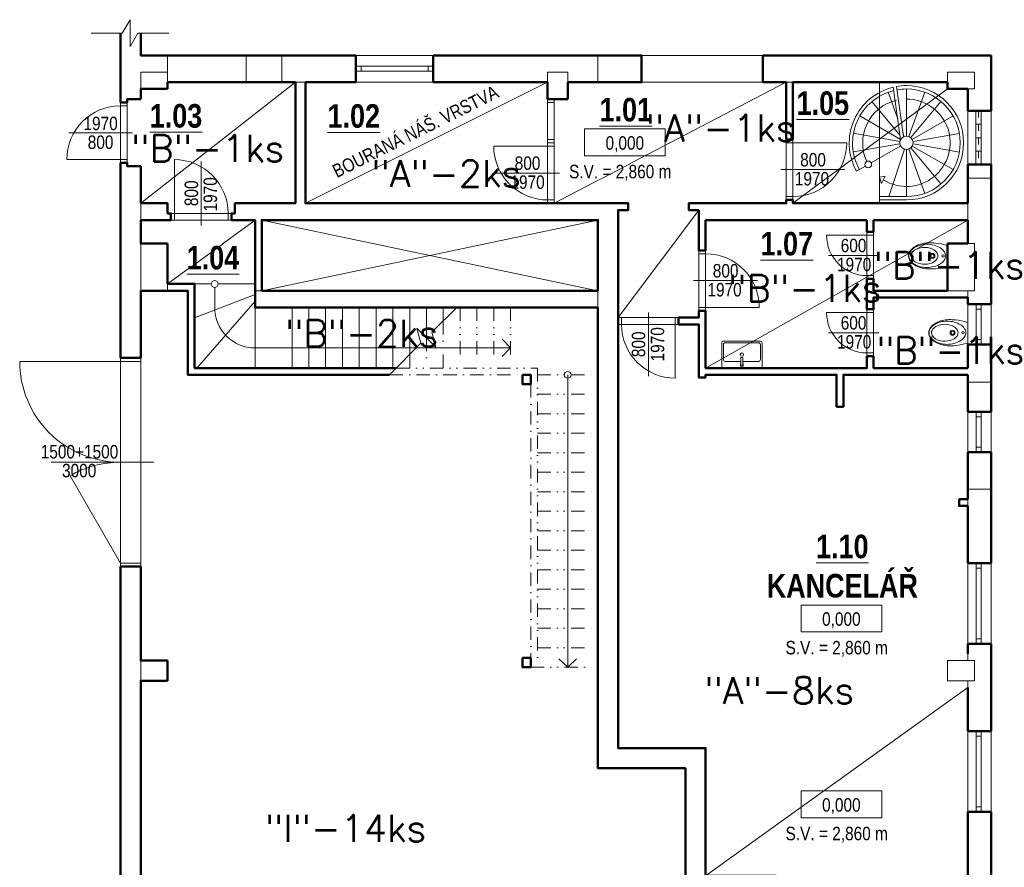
# Model space of a CAD drawing. Header units: millimetres. Extents: x 26913 to 229900, y -42004 to 143385.
# Tile 25 of 28: x 110404 to 125048, y 64568 to 77172. Entities that reach past the tile are written whole.
import ezdxf
from ezdxf.enums import TextEntityAlignment as Align

# ---------------------------------------------------------------- set-up
doc = ezdxf.new("R2010")
doc.units = ezdxf.units.MM
doc.header["$LTSCALE"] = 400
for name, pattern in [('DASHDOT', [1, 0.5, -0.25, 0, -0.25]), ('DASHED', [0.75, 0.5, -0.25]), ('DIVIDE', [1.25, 0.5, -0.25, 0, -0.25, 0, -0.25])]:
    doc.linetypes.add(name, pattern=pattern)
doc.layers.get('0').update_dxf_attribs({"color": 250})
doc.layers.add('6-TEXT', color=3, linetype='Continuous')
for name, color, linetype, lineweight in [('B_pohled', 7, 'Continuous', 18), ('B_sanita', 7, 'Continuous', 18), ('B_skryté', 7, 'DASHED', 18), ('B_výplně otvorů', 7, 'Continuous', 18), ('B_řez', 7, 'Continuous', 50), ('S_kce_pohled', 7, 'Continuous', 18), ('S_kóty_výškové', 7, 'Continuous', 13), ('S_popis', 10, 'Continuous', 13), ('S_popis místnosti', 10, 'Continuous', 13), ('S_tenká', 120, 'Continuous', 18), ('S_tlustá', 220, 'Continuous', 50), ('S_výplně otvorů', 84, 'Continuous', 18)]:
    doc.layers.add(name, color=color, linetype=linetype, lineweight=lineweight)
doc.styles.add('ROMANS', font='romans.shx', dxfattribs={"width": 0.8})
doc.styles.get("Standard").update_dxf_attribs({"font": 'ARIALN.TTF'})

# ---------------------------------------------------------------- blocks, each defined once
blk = doc.blocks.new('*U37')
at = {"color": 0}
for p, q in [((0, 75), (1200, 75)), ((0, 75), (0, 0)), ((0, 0), (1200, 0)), ((75, 75), (75, 0)), ((1125, 0), (1125, 75)), ((1200, 0), (1200, 75))]:
    blk.add_line(p, q, dxfattribs=at)
blk = doc.blocks.new('*U39')
at = {"color": 0}
for p, q in [((0, 75), (600, 75)), ((0, 75), (0, 0)), ((0, 0), (600, 0)), ((75, 75), (75, 0)), ((525, 0), (525, 75)), ((600, 0), (600, 75))]:
    blk.add_line(p, q, dxfattribs=at)
blk = doc.blocks.new('*U41')
for p, q in [((12, 0), (0, 0)), ((0, 0), (0, -4)), ((12, -4), (12, 0)), ((0, -4), (12, -4))]:
    blk.add_line(p, q)
blk.add_attdef('VYSKA', text='', height=2).set_placement((6, -3.08), align=Align.CENTER)
blk = doc.blocks.new('*U47')
at = {"linetype": 'ByBlock'}
for p, q in [((-400, 100), (-400, 900)), ((0, -78), (0, 871)), ((-450, 100), (-400, 100)), ((-450, 0), (-400, 0)), ((-400, 0), (-400, 100)), ((400, 100), (400, 0)), ((400, 100), (450, 100)), ((400, 0), (450, 0))]:
    blk.add_line(p, q, dxfattribs=at)
for p, q in [((-450, 100), (-450, 0)), ((450, 100), (450, 0))]:
    blk.add_line(p, q)
at = {"linetype": 'Continuous'}
for p, q in [((-400, 100), (400, 100)), ((-400, 0), (400, 0))]:
    blk.add_line(p, q, dxfattribs=at)
at = {"linetype": 'ByBlock'}
blk.add_arc((-400, 100), 800, 360, 90, dxfattribs=at)
at = {"linetype": 'ByBlock', "flags": 8}
blk.add_attdef('SIRKA', text='', height=100, rotation=90, dxfattribs=at).set_placement((13, 398), align=Align.BOTTOM_CENTER)
blk.add_attdef('VYSKA', text='', height=100, rotation=90, dxfattribs=at).set_placement((35, 390), align=Align.TOP_CENTER)
blk = doc.blocks.new('*U50')
at = {"linetype": 'Continuous'}
for p, q in [((-300, 0), (300, 0)), ((-300, -100), (300, -100))]:
    blk.add_line(p, q, dxfattribs=at)
at = {"linetype": 'ByBlock'}
for p, q in [((0, 78), (0, -671)), ((300, -100), (300, 0)), ((300, 0), (350, 0)), ((-350, 0), (-300, 0)), ((-350, -100), (-300, -100)), ((-300, 0), (-300, -100)), ((-300, -100), (-300, -700)), ((300, -100), (350, -100))]:
    blk.add_line(p, q, dxfattribs=at)
for p, q in [((350, -100), (350, 0)), ((-350, -100), (-350, 0))]:
    blk.add_line(p, q)
blk.add_arc((-300, -100), 600, 270, 0, dxfattribs=at)
at = {"linetype": 'ByBlock', "flags": 8}
blk.add_attdef('SIRKA', text='', height=100, rotation=90, dxfattribs=at).set_placement((13, -297), align=Align.BOTTOM_CENTER)
blk.add_attdef('VYSKA', text='', height=100, rotation=90, dxfattribs=at).set_placement((35, -296), align=Align.TOP_CENTER)
blk = doc.blocks.new('*U48')
at = {"linetype": 'Continuous'}
for p, q in [((-300, 0), (300, 0)), ((-300, -100), (300, -100))]:
    blk.add_line(p, q, dxfattribs=at)
at = {"linetype": 'ByBlock'}
for p, q in [((0, 78), (0, -671)), ((300, -100), (300, 0)), ((300, 0), (350, 0)), ((-350, 0), (-300, 0)), ((-350, -100), (-300, -100)), ((-300, 0), (-300, -100)), ((-300, -100), (-300, -700)), ((300, -100), (350, -100))]:
    blk.add_line(p, q, dxfattribs=at)
for p, q in [((350, -100), (350, 0)), ((-350, -100), (-350, 0))]:
    blk.add_line(p, q)
blk.add_arc((-300, -100), 600, 270, 0, dxfattribs=at)
at = {"linetype": 'ByBlock', "flags": 8}
blk.add_attdef('SIRKA', text='', height=100, rotation=90, dxfattribs=at).set_placement((13, -297), align=Align.BOTTOM_CENTER)
blk.add_attdef('VYSKA', text='', height=100, rotation=90, dxfattribs=at).set_placement((35, -296), align=Align.TOP_CENTER)
blk = doc.blocks.new('*U64')
at = {"linetype": 'ByBlock'}
for p, q in [((400, 100), (400, 900)), ((0, -78), (0, 871)), ((-400, 100), (-450, 100)), ((-400, 100), (-400, 0)), ((400, 0), (400, 100)), ((450, 100), (400, 100)), ((450, 0), (400, 0)), ((-400, 0), (-450, 0))]:
    blk.add_line(p, q, dxfattribs=at)
for p, q in [((-450, 100), (-450, 0)), ((450, 100), (450, 0))]:
    blk.add_line(p, q)
at = {"linetype": 'Continuous'}
for p, q in [((400, 100), (-400, 100)), ((400, 0), (-400, 0))]:
    blk.add_line(p, q, dxfattribs=at)
at = {"linetype": 'ByBlock'}
blk.add_arc((400, 100), 800, 90, 180, dxfattribs=at)
at = {"linetype": 'ByBlock', "flags": 8}
blk.add_attdef('SIRKA', text='', height=100, rotation=90, dxfattribs=at).set_placement((13, 398), align=Align.BOTTOM_CENTER)
blk.add_attdef('VYSKA', text='', height=100, rotation=90, dxfattribs=at).set_placement((35, 390), align=Align.TOP_CENTER)
blk = doc.blocks.new('*U54')
at = {"linetype": 'ByBlock'}
for p, q in [((-400, 100), (-400, 900)), ((0, -78), (0, 871)), ((-450, 100), (-400, 100)), ((-400, 0), (-400, 100)), ((400, 100), (400, 0)), ((400, 100), (450, 100)), ((400, 0), (450, 0)), ((-450, 0), (-400, 0))]:
    blk.add_line(p, q, dxfattribs=at)
for p, q in [((-450, 100), (-450, 0)), ((450, 100), (450, 0))]:
    blk.add_line(p, q)
at = {"linetype": 'Continuous'}
for p, q in [((-400, 100), (400, 100)), ((-400, 0), (400, 0))]:
    blk.add_line(p, q, dxfattribs=at)
at = {"linetype": 'ByBlock'}
blk.add_arc((-400, 100), 800, 0, 90, dxfattribs=at)
at = {"linetype": 'ByBlock', "flags": 8}
blk.add_attdef('SIRKA', text='', height=100, rotation=90, dxfattribs=at).set_placement((13, 398), align=Align.BOTTOM_CENTER)
blk.add_attdef('VYSKA', text='', height=100, rotation=90, dxfattribs=at).set_placement((35, 390), align=Align.TOP_CENTER)
blk = doc.blocks.new('*U56')
at = {"linetype": 'Continuous'}
for p, q in [((-400, 0), (400, 0)), ((-400, -100), (400, -100))]:
    blk.add_line(p, q, dxfattribs=at)
at = {"linetype": 'ByBlock'}
for p, q in [((0, 78), (0, -871)), ((400, -100), (400, 0)), ((400, 0), (450, 0)), ((-450, 0), (-400, 0)), ((-450, -100), (-400, -100)), ((-400, 0), (-400, -100)), ((-400, -100), (-400, -900)), ((400, -100), (450, -100))]:
    blk.add_line(p, q, dxfattribs=at)
for p, q in [((450, -100), (450, 0)), ((-450, -100), (-450, 0))]:
    blk.add_line(p, q)
blk.add_arc((-400, -100), 800, 270, 0, dxfattribs=at)
at = {"linetype": 'ByBlock', "flags": 8}
blk.add_attdef('SIRKA', text='', height=100, rotation=90, dxfattribs=at).set_placement((13, -397), align=Align.BOTTOM_CENTER)
blk.add_attdef('VYSKA', text='', height=100, rotation=90, dxfattribs=at).set_placement((35, -396), align=Align.TOP_CENTER)
blk = doc.blocks.new('*U57')
at = {"color": 0}
for p, q in [((0, 75), (1145, 75)), ((0, 75), (0, 0)), ((0, 0), (1145, 0)), ((75, 75), (75, 0)), ((1070, 0), (1070, 75)), ((1145, 0), (1145, 75))]:
    blk.add_line(p, q, dxfattribs=at)
blk = doc.blocks.new('*U59')
at = {"ltscale": 5}
for p, q in [((76, 0), (0, 0)), ((73.51, 2.61), (76, 0)), ((73.51, -2.61), (76, 0))]:
    blk.add_line(p, q, dxfattribs=at)
blk = doc.blocks.new('*U60')
at = {"ltscale": 5}
for p, q in [((87, 0), (0, 0)), ((84.51, 2.61), (87, 0)), ((84.51, -2.61), (87, 0))]:
    blk.add_line(p, q, dxfattribs=at)
blk.add_circle((0, 0), 1, dxfattribs=at)
blk = doc.blocks.new('*U61')
at = {"linetype": 'ByBlock'}
for p, q in [((-400, 0), (-450, 0)), ((-400, -100), (-400, 0)), ((0, 78), (0, -871)), ((-400, -100), (-450, -100)), ((400, 0), (400, -100)), ((450, 0), (400, 0)), ((400, -100), (400, -900)), ((450, -100), (400, -100))]:
    blk.add_line(p, q, dxfattribs=at)
for p, q in [((-450, -100), (-450, 0)), ((450, -100), (450, 0))]:
    blk.add_line(p, q)
at = {"linetype": 'Continuous'}
for p, q in [((400, 0), (-400, 0)), ((400, -100), (-400, -100))]:
    blk.add_line(p, q, dxfattribs=at)
at = {"linetype": 'ByBlock'}
blk.add_arc((400, -100), 800, 180, 270, dxfattribs=at)
at = {"linetype": 'ByBlock', "flags": 8}
blk.add_attdef('SIRKA', text='', height=100, rotation=90, dxfattribs=at).set_placement((13, -397), align=Align.BOTTOM_CENTER)
blk.add_attdef('VYSKA', text='', height=100, rotation=90, dxfattribs=at).set_placement((35, -396), align=Align.TOP_CENTER)
blk = doc.blocks.new('*U67')
blk.add_line((0, -1333), (0, 195))
at = {"color": 0}
for p, q in [((-1500, 0), (-1550, 0)), ((-1500, 0), (0, 0)), ((-1500, -300), (-1500, 0)), ((0, 0), (0, -300)), ((0, 0), (1500, 0)), ((1500, -300), (1500, 0)), ((1500, 0), (1550, 0)), ((-1500, -300), (-1550, -300)), ((-1500, -300), (0, -300)), ((-1500, -300), (-1500, -1800)), ((0, -300), (1500, -300)), ((201, -1050), (1500, -300)), ((1500, -300), (1550, -300))]:
    blk.add_line(p, q, dxfattribs=at)
for centre, start, end in [((-1500, -300), 270, 0), ((1500, -300), 180, 210)]:
    blk.add_arc(centre, 1500, start, end, dxfattribs=at)
at = {"flags": 8}
blk.add_attdef('SIRKA', text='', height=100, rotation=90, dxfattribs=at).set_placement((4, -910), align=Align.BOTTOM_CENTER)
blk.add_attdef('VYSKA', text='', height=100, rotation=90).set_placement((24, -915), align=Align.TOP_CENTER)
blk = doc.blocks.new('UMYVADLO_PULT_600X400')
blk.add_lwpolyline([(300, 25), (300, 375, 0.414214), (275, 400), (-275, 400, 0.414214), (-300, 375), (-300, 25, 0.414214), (-275, 0), (275, 0, 0.414214)], format="xyb", close=True)
blk.add_lwpolyline([(15, 100), (250, 100, 0.414214), (275, 125), (275, 350, 0.414214), (250, 375), (-250, 375, 0.414214), (-275, 350), (-275, 125, 0.414214), (-250, 100), (-15, 100)], format="xyb")
blk.add_lwpolyline([(-15, 155), (-15, 35), (15, 35), (15, 155)], close=True)
blk.add_lwpolyline([(-15, 70), (-20, 70), (-20, 30), (20, 30), (20, 70), (15, 70)])
blk.add_circle((0, 200), 25)
blk = doc.blocks.new('A$C0BE674CB')
blk.add_line((-150.592724, 0), (150.592724, 0))
for centre, radius in [((-0.000015, -69.792725), 17.5), ((0.013214, -225.145218), 37.5), ((0.013214, -225.145218), 24)]:
    blk.add_circle(centre, radius)
for centre, radius, start, end in [((-150.592747, -4), 4, 89.9852599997, 163.163498), ((-0.000015, -222.534195), 78.11203, 90, 119.906661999), ((-0.000015, -141.108673), 111.985252, 57.1394809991, 90.0000759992), ((-0.000015, -222.534195), 78.11203, 60.093338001, 90), ((-38.25827, -200.336365), 182.494919, 31.5552829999, 57.1394809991), ((-191.542118, -294.472382), 362.376892, 15.0042569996, 31.5553740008), ((-791.895573, -289.012238), 988.640137, 6.2498699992, 16.8248749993), ((35.54599, -284.333954), 149.405289, 119.906661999, 156.7666240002), ((-35.546021, -284.333954), 149.405289, 23.2333759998, 60.093338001), ((-169.67754, -341.915284), 295.374023, 353.8547900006, 23.23349), ((-246.82349, -309.289276), 419.609497, 359.5397489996, 15.0042649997), ((-277.253987, -266.912293), 472.253998, 346.2259289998, 358.1977310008), ((-520.29279, -259.264405), 715.413086, 358.1969679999, 6.2498699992), ((-153.260212, -343.682923), 278.861816, 332.3949969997, 353.8547900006), ((-210.403385, -283.300446), 403.42392, 332.2023390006, 346.2259060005), ((-178.213001, -316.362122), 350.542023, 338.4063799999, 352.4776460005), ((-230.799412, -309.41803), 403.5849, 352.4776540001, 359.5397489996), ((24.889042, -410.808167), 134, 207.6050609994, 243.6271099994), ((-0.013245, -460.979798), 78, 270, 296.3728959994), ((-0.000015, -481.597138), 98.548065, 270, 283.3984169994), ((-0.000015, -477.756806), 98.373566, 270.0000739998, 287.0153729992), ((-13.600356, -424.501892), 157.240784, 283.3984189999, 310.8612060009), ((-11.864981, -438.985474), 138.919754, 287.0153749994, 308.1805950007), ((-53.054817, -385.416535), 206.493668, 307.5571400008, 325.0084800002), ((-73.15435, -355.656739), 248.270081, 310.8612060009, 332.2022550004), ((-113.051106, -342.15326), 280.46167, 324.2046809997, 338.9079900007)]:
    blk.add_arc(centre, radius, start, end)
at = {"extrusion": (0, 0, -1)}
for centre, radius, start, end in [((-791.895565, -289.012238), 988.640137, 6.2498699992, 16.8248749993), ((-191.54208, -294.472382), 362.376892, 15.0043719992, 31.5555040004), ((-38.25824, -200.336365), 182.494919, 31.5552829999, 57.1394770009), ((0.000015, -141.108673), 111.985252, 57.1394770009, 90.0000639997), ((-150.592708, -4), 4, 90.0003440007, 163.1746519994), ((-520.292782, -259.264405), 715.413086, 358.1969679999, 6.2498699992), ((-277.253963, -266.912293), 472.253998, 346.2251510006, 358.1969679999), ((-246.823452, -309.289276), 419.609497, 359.5398480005, 15.0043719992), ((-169.677501, -341.915284), 295.374023, 353.8549040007, 23.2335890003), ((-210.403347, -283.300446), 403.42392, 332.2024770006, 346.2260279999), ((-230.799373, -309.41803), 403.5849, 352.4777760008, 359.5398480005), ((-178.212963, -316.362122), 350.542023, 338.4065090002, 352.4777760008), ((-153.260174, -343.682923), 278.861816, 332.3951570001, 353.8549040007), ((-113.051067, -342.15326), 280.46167, 324.2048720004, 338.908164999), ((-73.154323, -355.656739), 248.270081, 310.8609919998, 332.2020419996), ((-53.05479, -385.416535), 206.493668, 307.5569150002, 325.0082629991), ((-13.600326, -424.501892), 157.240784, 283.3983459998, 310.8611600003), ((-11.864948, -438.985474), 138.919754, 287.0154879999, 308.1806949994), ((-0.013214, -460.979798), 78, 270, 296.3729099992), ((0.000015, -477.756806), 98.373566, 270.0000759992, 287.015381), ((0.000015, -481.597138), 98.548065, 270, 283.3984070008), ((24.889073, -410.808167), 134, 207.605064, 243.627106)]:
    blk.add_arc(centre, radius, start, end, dxfattribs=at)
blk = doc.blocks.new('SCH_DELETE')
for p, q in [((-400, 900), (-400, -900)), ((-130, 357), (-274, 752)), ((-87, 50), (-196, 826)), ((-42, 91), (-147, 837)), ((0, 800), (0, 100)), ((34, 94), (274, 752)), ((-514, 612), (-96, 114)), ((514, 613), (64, 77)), ((-87, 50), (-692, 400)), ((87, 50), (693, 400)), ((-98, 18), (-791, 143)), ((-34, 94), (-47, 130)), ((788, 139), (98, 17)), ((-99, -17), (-793, -135)), ((-91, -51), (-524, -297)), ((-31, -95), (-263, -800)), ((0, -100), (0, -800)), ((274, -752), (34, -94)), ((64, -77), (514, -613)), ((693, -400), (87, -50)), ((98, -17), (788, -139)), ((-742, -420), (-700, -396)), ((-611, -346), (-700, -396)), ((-315, -498), (-400, -512)), ((-400, -512), (-372, -604)), ((-372, -604), (-315, -498)), ((0, -800), (-400, -800)), ((0, -850), (-400, -850))]:
    blk.add_line(p, q)
for centre, radius in [((0, 0), 100), ((-568, -322), 50)]:
    blk.add_circle(centre, radius)
for centre, radius, start, end in [((3, -4), 854, 103.4964, 209.2104), ((3, -4), 804, 103.8372, 209.2104), ((3, -4), 854, 90.2106, 100.1322), ((3, -4), 804, 90.2106, 100.2626), ((0, 0), 850, 270, 90), ((0, 0), 800, 270, 90), ((3, -4), 654, 103.4964, 204.7405), ((0, 0), 650, 238.0842, 90)]:
    blk.add_arc(centre, radius, start, end)
blk = doc.blocks.new('*U49')
at = {"linetype": 'Continuous'}
for p, q in [((-400, 0), (400, 0)), ((-400, -100), (400, -100))]:
    blk.add_line(p, q, dxfattribs=at)
at = {"linetype": 'ByBlock'}
for p, q in [((0, 78), (0, -871)), ((400, -100), (400, 0)), ((400, 0), (450, 0)), ((-450, 0), (-400, 0)), ((-450, -100), (-400, -100)), ((-400, 0), (-400, -100)), ((-400, -100), (-400, -900)), ((400, -100), (450, -100))]:
    blk.add_line(p, q, dxfattribs=at)
for p, q in [((450, -100), (450, 0)), ((-450, -100), (-450, 0))]:
    blk.add_line(p, q)
blk.add_arc((-400, -100), 800, 270, 0, dxfattribs=at)
at = {"linetype": 'ByBlock', "flags": 8}
blk.add_attdef('SIRKA', text='', height=100, rotation=90, dxfattribs=at).set_placement((13, -397), align=Align.BOTTOM_CENTER)
blk.add_attdef('VYSKA', text='', height=100, rotation=90, dxfattribs=at).set_placement((35, -396), align=Align.TOP_CENTER)

msp = doc.modelspace()

# ---------------------------------------------------------------- linework, layer by layer
at = {"layer": 'B_pohled'}
for p, q in [((112604.1, 76391.6), (112604.1, 76641.6)), ((113770, 76240), (113770, 76640)), ((114304.1, 76241.6), (114304.1, 76641.6)), ((113904.1, 73083.9), (113004.1, 72739.8)), ((113904.1, 72984.1), (113036.2, 71991.6)), ((113904.1, 72891.6), (113904.1, 71991.6)), ((114454.1, 72891.6), (114454.1, 71991.6)), ((114704.1, 72891.6), (114704.1, 71991.6)), ((114954.1, 72891.6), (114954.1, 71991.6)), ((115204.1, 72891.6), (115204.1, 71991.6)), ((115454.1, 72891.6), (115454.1, 71991.6)), ((115704.1, 72891.6), (115704.1, 71991.6)), ((115954.1, 72891.6), (115954.1, 71991.6)), ((116204.1, 72891.6), (116204.1, 72191.6)), ((116454.1, 72891.6), (116454.1, 72441.6)), ((116704.1, 72891.6), (116704.1, 72691.6))]:
    msp.add_line(p, q, dxfattribs=at)
for points in [[(119304.1, 72741.6), (120504.1, 74341.6)], [(116904.1, 72891.6), (116535.8, 72523.2), (116595.5, 72300.1), (116312.7, 72583), (116372.5, 72359.9), (115904.1, 71891.6)]]:
    msp.add_lwpolyline(points, dxfattribs=at)
msp.add_circle((113304.1, 73241.6), 50, dxfattribs=at)
msp.add_arc((113904.1, 72891.6), 600, 180, 270, dxfattribs=at)
at = {"layer": 'B_skryté', "linetype": 'DIVIDE'}
for p, q in [((116954.1, 72891.6), (116954.1, 71991.6)), ((117204.1, 72891.6), (117204.1, 71991.6)), ((117454.1, 72891.6), (117454.1, 71991.6)), ((117704.1, 72891.6), (117704.1, 71991.6)), ((116704.1, 72691.6), (116704.1, 71991.6)), ((116454.1, 72441.6), (116454.1, 71991.6)), ((116204.1, 72191.6), (116204.1, 71991.6))]:
    msp.add_line(p, q, dxfattribs=at)
for points in [[(116004.1, 71991.6), (118104.1, 71991.6)], [(118104.1, 71991.6), (118104.1, 67541.6)], [(118104.1, 71891.6), (119004.1, 71891.6)], [(118104.1, 71601.6), (119004.1, 71601.6)], [(118104.1, 71311.6), (119004.1, 71311.6)], [(118104.1, 71021.6), (119004.1, 71021.6)], [(118104.1, 70731.6), (119004.1, 70731.6)], [(118104.1, 70441.6), (119004.1, 70441.6)], [(118104.1, 70151.6), (119004.1, 70151.6)], [(118104.1, 69861.6), (119004.1, 69861.6)], [(118104.1, 69571.6), (119004.1, 69571.6)], [(118104.1, 69281.6), (119004.1, 69281.6)], [(118104.1, 68991.6), (119004.1, 68991.6)], [(118104.1, 68701.6), (119004.1, 68701.6)], [(118104.1, 68411.6), (119004.1, 68411.6)], [(118104.1, 68121.6), (119004.1, 68121.6)], [(118104.1, 67831.6), (119004.1, 67831.6)], [(118004.1, 67541.6), (119004.1, 67541.6)]]:
    msp.add_lwpolyline(points, dxfattribs=at)
at = {"layer": 'B_skryté', "linetype": 'DASHDOT'}
for points in [[(115904.1, 71891.6), (117884.1, 71891.6)], [(118004.1, 71751.6), (118004.1, 67681.6)]]:
    msp.add_lwpolyline(points, dxfattribs=at)
at = {"layer": 'B_výplně otvorů'}
for p, q in [((124504.1, 75016.6), (124504.1, 75816.6)), ((124624.1, 75816.6), (124624.1, 75016.6)), ((124664.1, 75816.6), (124664.1, 75716.6)), ((124704.1, 75816.6), (124704.1, 75016.6)), ((124854.1, 75016.6), (124854.1, 75816.6)), ((124624.1, 75616.6), (124704.1, 75616.6)), ((124664.1, 75616.6), (124664.1, 75516.6)), ((124624.1, 75416.6), (124704.1, 75416.6)), ((124664.1, 75416.6), (124664.1, 75316.6)), ((124624.1, 75216.6), (124704.1, 75216.6)), ((124664.1, 75216.6), (124664.1, 75116.6))]:
    msp.add_line(p, q, dxfattribs=at)
for points in [[(115404.1, 76641.6), (116554.1, 76641.6)], [(119654.1, 76641.6), (121454.1, 76641.6)], [(115404.1, 76241.6), (116554.1, 76241.6)], [(119654.1, 76241.6), (121454.1, 76241.6)], [(118254.1, 75341.6), (118254.1, 75991.6)], [(118254.1, 75941.6), (118354.1, 75941.6)], [(118354.1, 75341.6), (118354.1, 75991.6)], [(118254.1, 75391.6), (118354.1, 75391.6)], [(113004.1, 73241.6), (113254.1, 73241.6)], [(113354.1, 73241.6), (113904.1, 73241.6)], [(113304.1, 73191.6), (113304.1, 72891.6)], [(124504.1, 72941.6), (124504.1, 72341.6)], [(124854.1, 72941.6), (124854.1, 72341.6)], [(124504.1, 69091.6), (124504.1, 67891.6)], [(124854.1, 69091.6), (124854.1, 67891.6)], [(124504.1, 66591.6), (124504.1, 65391.6)], [(124854.1, 66591.6), (124854.1, 65391.6)]]:
    msp.add_lwpolyline(points, dxfattribs=at)
at = {"layer": 'B_řez'}
for p, q in [((124504.1, 75016.6), (124504.1, 74816.6)), ((124854.1, 75016.6), (124854.1, 74816.6)), ((124854.1, 72341.6), (124504.1, 72341.6)), ((124504.1, 72341.6), (124504.1, 71991.6)), ((124854.1, 72341.6), (124854.1, 71781.6)), ((124504.1, 71891.6), (124504.1, 71781.6)), ((124504.1, 70191.6), (124504.1, 70041.6)), ((124504.1, 69941.6), (124504.1, 69091.6)), ((124504.1, 64441.6), (124504.1, 65391.6)), ((124504.1, 65391.6), (124854.1, 65391.6)), ((124854.1, 65391.6), (124854.1, 64391.6))]:
    msp.add_line(p, q, dxfattribs=at)
for points in [[(119004.1, 76641.6), (119654.1, 76641.6), (119654.1, 76241.6), (119004.1, 76241.6)], [(114504.1, 76241.6), (114504.1, 74441.6), (113604.1, 74441.6), (113604.1, 74291.6), (113554.1, 74291.6), (113554.1, 74191.6), (113904.1, 74191.6), (113904.1, 73141.6)], [(121804.1, 76241.6), (121804.1, 75391.6), (121904.1, 75391.6), (121904.1, 76241.6)], [(124504.1, 75016.6), (124854.1, 75016.6)], [(112204.1, 74441.6), (112604.1, 74441.6), (112604.1, 74291.6), (112654.1, 74291.6), (112654.1, 74191.6), (112204.1, 74191.6)], [(120504.1, 74341.6), (120354.1, 74341.6), (120354.1, 74441.6), (121804.1, 74441.6), (121804.1, 74491.6), (121904.1, 74491.6), (121904.1, 74441.6), (124504.1, 74441.6)], [(120504.1, 74341.6), (120504.1, 74191.6)], [(114004.1, 73141.6), (114004.1, 74191.6), (119004.1, 74191.6), (119004.1, 73141.6)], [(120504.1, 74191.6), (120504.1, 73741.6), (120604.1, 73741.6), (120604.1, 74191.6)], [(120604.1, 74191.6), (123004.1, 74191.6)], [(123004.1, 74191.6), (123004.1, 74016.6), (123104.1, 74016.6), (123104.1, 74191.6)], [(123104.1, 74191.6), (124504.1, 74191.6)], [(112604.1, 73241.6), (113004.1, 73241.6), (113004.1, 71991.6), (116004.1, 71991.6)], [(124204.1, 73141.6), (123104.1, 73141.6), (123104.1, 73316.6), (123004.1, 73316.6), (123004.1, 72866.6), (123104.1, 72866.6), (123104.1, 73041.6), (124504.1, 73041.6)], [(112604.1, 73141.6), (112904.1, 73141.6), (112904.1, 71891.6), (115904.1, 71891.6)], [(119004.1, 72891.6), (119004.1, 66041.6), (120304.1, 66041.6), (120304.1, 58191.6), (120604.1, 58191.6), (120604.1, 58291.6), (124504.1, 58291.6)], [(124504.1, 71991.6), (123104.1, 71991.6), (123104.1, 72166.6), (123004.1, 72166.6), (123004.1, 71991.6), (120604.1, 71991.6), (120604.1, 72841.6), (120504.1, 72841.6), (120504.1, 72741.6), (120204.1, 72741.6), (120204.1, 72641.6), (120504.1, 72641.6), (120504.1, 71851.6), (120604.1, 71851.6), (120604.1, 71891.6), (122554.1, 71891.6), (122554.1, 71416.6), (122654.1, 71416.6), (122654.1, 71891.6), (124504.1, 71891.6)], [(124854.1, 70191.6), (124854.1, 69091.6)], [(124504.1, 70041.6), (124374.1, 70041.6), (124374.1, 69941.6), (124504.1, 69941.6)], [(124504.1, 69091.6), (124854.1, 69091.6)]]:
    msp.add_lwpolyline(points, dxfattribs=at)
for points in [[(117884.1, 71891.6), (118004.1, 71891.6), (118004.1, 71751.6), (117884.1, 71751.6)], [(117884.1, 67681.6), (118004.1, 67681.6), (118004.1, 67541.6), (117884.1, 67541.6)]]:
    msp.add_lwpolyline(points, close=True, dxfattribs=at)
at = {"layer": 'S_kce_pohled'}
msp.add_lwpolyline([(112623, 76971.6), (112161.1, 76971.6), (112045.6, 76771.6), (112045.6, 77171.6), (111930.2, 76971.6), (111468.3, 76971.6)], dxfattribs=at)
at = {"layer": 'S_tenká'}
for p, q in [((118254.1, 76391.6), (118254.1, 76241.6)), ((124504.1, 74441.6), (124504.1, 74191.6)), ((124504.1, 73141.6), (124504.1, 73041.6)), ((124204.1, 67641.6), (124604.1, 67641.6)), ((124204.1, 67641.6), (124204.1, 67341.6)), ((124604.1, 67641.6), (124604.1, 67341.6)), ((124204.1, 67341.6), (124504.1, 67341.6)), ((124604.1, 67341.6), (124504.1, 67341.6)), ((124504.1, 67341.6), (124504.1, 67241.6))]:
    msp.add_line(p, q, dxfattribs=at)
for points in [[(119004.1, 76241.6), (119004.1, 76641.6)], [(112204.1, 76141.6), (112204.1, 76391.6), (112604.1, 76391.6), (112604.1, 76241.6)], [(118254.1, 76391.6), (118554.1, 76391.6), (118554.1, 76241.6)], [(124204.1, 76241.6), (124204.1, 76391.6), (124604.1, 76391.6), (124604.1, 76141.6), (124504.1, 76141.6)], [(114504.1, 76241.6), (114654.1, 76241.6)], [(121804.1, 76241.6), (121904.1, 76241.6)], [(124504.1, 74816.6), (124854.1, 74816.6)], [(112204.1, 74441.6), (112204.1, 74191.6)], [(114004.1, 73141.6), (119004.1, 74191.6)], [(114004.1, 74191.6), (119004.1, 73141.6)], [(112204.1, 73841.6), (112204.1, 73141.6)], [(124504.1, 73841.6), (124604.1, 73841.6), (124604.1, 73141.6), (124504.1, 73141.6)], [(112604.1, 73241.6), (112604.1, 73141.4)], [(114004.1, 73141.6), (113904.1, 73141.6)], [(119004.1, 73141.6), (119004.1, 72891.6)], [(124504.1, 73141.6), (124204.1, 73141.6)], [(124504.1, 71781.6), (124854.1, 71781.6)], [(124504.1, 70191.6), (124854.1, 70191.6)], [(124504.1, 70041.6), (124504.1, 69941.6)], [(124504.1, 67741.6), (124504.1, 67641.6)], [(112204.1, 67341.6), (112204.1, 67641.6)]]:
    msp.add_lwpolyline(points, dxfattribs=at)
at = {"layer": 'S_tlustá'}
for p, q in [((111904.1, 75941.6), (111904.1, 76971.6)), ((119004.1, 76641.6), (116554.1, 76641.6)), ((124854.1, 76641.6), (121454.1, 76641.6)), ((124854.1, 76641.6), (124854.1, 75816.6)), ((116554.1, 76241.6), (118254.1, 76241.6)), ((118254.1, 76241.6), (118254.1, 75991.6)), ((118554.1, 75991.6), (118554.1, 76241.6)), ((118554.1, 76241.6), (119004.1, 76241.6)), ((121454.1, 76241.6), (121804.1, 76241.6)), ((121904.1, 76241.6), (124204.1, 76241.6)), ((124204.1, 76141.6), (124504.1, 76141.6)), ((124504.1, 76141.6), (124504.1, 75816.6)), ((118254.1, 75991.6), (118554.1, 75991.6)), ((111904.1, 72141.6), (111904.1, 75041.6)), ((124504.1, 74816.6), (124504.1, 74441.6)), ((124854.1, 74816.6), (124854.1, 72941.6)), ((124504.1, 74191.6), (124504.1, 73841.6)), ((124504.1, 73041.6), (124504.1, 72941.6)), ((124504.1, 71781.6), (124504.1, 71341.6)), ((124854.1, 71781.6), (124854.1, 71341.6)), ((124504.1, 70741.6), (124504.1, 70191.6)), ((111904.1, 54841.6), (111904.1, 69041.6)), ((124854.1, 67891.6), (124504.1, 67891.6)), ((124504.1, 67891.6), (124504.1, 67741.6)), ((124854.1, 66591.6), (124854.1, 67891.6)), ((124504.1, 67241.6), (124504.1, 66591.6)), ((124504.1, 66591.6), (124854.1, 66591.6))]:
    msp.add_line(p, q, dxfattribs=at)
for points in [[(115404.1, 76641.6), (112204.1, 76641.6), (112204.1, 76971.6)], [(115404.1, 76241.6), (115404.1, 76641.6)], [(116554.1, 76641.6), (116554.1, 76241.6)], [(121454.1, 76641.6), (121454.1, 76241.6)], [(112604.1, 76241.6), (114304.1, 76241.6), (114504.1, 76241.6)], [(112604.1, 76241.6), (112604.1, 76141.6)], [(114654.1, 76241.6), (115404.1, 76241.6)], [(124204.1, 76141.6), (124204.1, 76241.6)], [(112204.1, 75991.6), (112204.1, 76141.6), (112604.1, 76141.6)], [(112204.1, 75991.6), (112004.1, 75991.6), (112004.1, 75941.6), (111904.1, 75941.6)], [(124504.1, 75816.6), (124854.1, 75816.6)], [(112204.1, 74991.6), (112004.1, 74991.6), (112004.1, 75041.6), (111904.1, 75041.6)], [(112204.1, 74441.6), (112204.1, 74991.6)], [(112604.1, 73841.6), (112204.1, 73841.6), (112204.1, 74191.6)], [(112604.1, 73241.6), (112604.1, 73841.6)], [(124204.1, 73841.6), (124504.1, 73841.6)], [(124204.1, 73141.6), (124204.1, 73841.6)], [(112604.1, 73141.6), (112204.1, 73141.6)], [(112204.1, 72141.6), (112204.1, 73141.6)], [(113904.1, 73141.6), (113904.1, 72891.6), (119004.1, 72891.6)], [(119004.1, 73141.6), (114004.1, 73141.6)], [(124504.1, 72941.6), (124854.1, 72941.6)], [(111904.1, 72141.6), (112204.1, 72141.6)], [(124504.1, 71341.6), (124854.1, 71341.6)], [(124504.1, 70741.6), (124854.1, 70741.6)], [(124854.1, 70741.6), (124854.1, 70191.6)], [(111904.1, 69041.6), (112204.1, 69041.6)], [(112604.1, 67641.6), (112204.1, 67641.6), (112204.1, 69041.6)], [(112604.1, 67341.6), (112604.1, 67641.6)], [(112204.1, 55641.6), (112204.1, 61341.6), (112604.1, 61341.6), (112604.1, 61641.6), (112204.1, 61641.6), (112204.1, 67341.6), (112604.1, 67341.6)]]:
    msp.add_lwpolyline(points, dxfattribs=at)
at = {"layer": 'S_výplně otvorů'}
for points in [[(124504.1, 71341.6), (124504.1, 70741.6)], [(124854.1, 71341.6), (124854.1, 70741.6)]]:
    msp.add_lwpolyline(points, dxfattribs=at)

# ---------------------------------------------------------------- block references
at = {"layer": 'B_pohled', "xscale": 50, "yscale": 50, "zscale": 50}
msp.add_blockref('*U59', (113904.1, 72291.6), dxfattribs=at)
at = {"layer": 'B_pohled', "xscale": 50, "yscale": 50, "zscale": 50, "rotation": 270}
msp.add_blockref('*U60', (118554.1, 71891.6), dxfattribs=at)
at = {"layer": 'B_sanita', "xscale": -1, "rotation": 270}
for p in [(124204.1, 73659.7), (124504.1, 72516.6)]:
    msp.add_blockref('A$C0BE674CB', p, dxfattribs=at)
at = {"layer": 'B_sanita', "xscale": -1}
msp.add_blockref('UMYVADLO_PULT_600X400', (121144.5, 71991.6), dxfattribs=at)
at = {"layer": 'B_výplně otvorů', "xscale": -1}
for name, p, rotation in [('*U57', (115408.6, 76479.1), 180), ('*U39', (124704.1, 72941.6), 90), ('*U37', (124704.1, 69091.6), 90), ('*U37', (124704.1, 66591.6), 90)]:
    msp.add_blockref(name, p, dxfattribs=dict(at, rotation=rotation))
at = {"layer": 'B_výplně otvorů'}
ref = msp.add_blockref('*U49', (112004.1, 75491.6), dxfattribs=dict(at, xscale=-1, rotation=270))
ref.add_attrib('VYSKA', '1970', dxfattribs={"layer": '0', "linetype": 'ByBlock', "height": 200}).set_placement((111607.6, 75729), align=Align.TOP_CENTER)
ref.add_attrib('SIRKA', '800', dxfattribs={"layer": '0', "linetype": 'ByBlock', "height": 200}).set_placement((111607.3, 75189.5), align=Align.BOTTOM_CENTER)
ref = msp.add_blockref('*U56', (118354.1, 74891.6), dxfattribs=dict(at, rotation=270))
ref.add_attrib('VYSKA', '1970', dxfattribs={"layer": '0', "linetype": 'ByBlock', "height": 200}).set_placement((117957.6, 74856.7), align=Align.TOP_CENTER)
ref.add_attrib('SIRKA', '800', dxfattribs={"layer": '0', "linetype": 'ByBlock', "height": 200}).set_placement((117957.3, 74878.6), align=Align.BOTTOM_CENTER)
ref = msp.add_blockref('*U47', (121804.1, 74941.6), dxfattribs=dict(at, rotation=270))
ref.add_attrib('VYSKA', '1970', dxfattribs={"layer": '0', "linetype": 'ByBlock', "height": 200}).set_placement((122187.4, 74906.7), align=Align.TOP_CENTER)
ref.add_attrib('SIRKA', '800', dxfattribs={"layer": '0', "linetype": 'ByBlock', "height": 200}).set_placement((122203.1, 74928.6), align=Align.BOTTOM_CENTER)
ref = msp.add_blockref('*U54', (113104.1, 74191.6), dxfattribs=at)
ref.add_attrib('VYSKA', '1970', dxfattribs={"layer": '0', "linetype": 'ByBlock', "height": 200, "rotation": 90}).set_placement((113139, 74574.8), align=Align.TOP_CENTER)
ref.add_attrib('SIRKA', '800', dxfattribs={"layer": '0', "linetype": 'ByBlock', "height": 200, "rotation": 90}).set_placement((113117.1, 74590.5), align=Align.BOTTOM_CENTER)
ref = msp.add_blockref('*U50', (123104.1, 73666.6), dxfattribs=dict(at, rotation=270))
ref.add_attrib('VYSKA', '1970', dxfattribs={"layer": '0', "linetype": 'ByBlock', "height": 200}).set_placement((122814.2, 73631.7), align=Align.TOP_CENTER)
ref.add_attrib('SIRKA', '600', dxfattribs={"layer": '0', "linetype": 'ByBlock', "height": 200}).set_placement((122805.6, 73653.6), align=Align.BOTTOM_CENTER)
ref = msp.add_blockref('*U64', (120504.1, 73291.6), dxfattribs=dict(at, rotation=270))
ref.add_attrib('VYSKA', '1970', dxfattribs={"layer": '0', "linetype": 'ByBlock', "height": 200}).set_placement((120887.4, 73256.7), align=Align.TOP_CENTER)
ref.add_attrib('SIRKA', '800', dxfattribs={"layer": '0', "linetype": 'ByBlock', "height": 200}).set_placement((120903.1, 73278.6), align=Align.BOTTOM_CENTER)
ref = msp.add_blockref('*U61', (119754.1, 72741.6), dxfattribs=at)
ref.add_attrib('VYSKA', '1970', dxfattribs={"layer": '0', "linetype": 'ByBlock', "height": 200, "rotation": 90}).set_placement((119789, 72345.1), align=Align.TOP_CENTER)
ref.add_attrib('SIRKA', '800', dxfattribs={"layer": '0', "linetype": 'ByBlock', "height": 200, "rotation": 90}).set_placement((119767.1, 72344.8), align=Align.BOTTOM_CENTER)
ref = msp.add_blockref('*U48', (123104.1, 72516.6), dxfattribs=dict(at, rotation=270))
ref.add_attrib('VYSKA', '1970', dxfattribs={"layer": '0', "linetype": 'ByBlock', "height": 200}).set_placement((122814.2, 72481.7), align=Align.TOP_CENTER)
ref.add_attrib('SIRKA', '600', dxfattribs={"layer": '0', "linetype": 'ByBlock', "height": 200}).set_placement((122805.6, 72503.6), align=Align.BOTTOM_CENTER)
at = {"layer": 'S_kóty_výškové', "xscale": 100, "yscale": 100, "zscale": 100}
msp.add_blockref('*U41', (122024.2, 65704.2), dxfattribs=at).add_auto_attribs({'VYSKA': '0,000'})
at = {"layer": 'S_výplně otvorů'}
ref = msp.add_blockref('*U67', (112204.1, 70591.6), dxfattribs=dict(at, rotation=270))
ref.add_attrib('VYSKA', '3000', dxfattribs={"layer": '0', "height": 200}).set_placement((111288.7, 70567.5), align=Align.TOP_CENTER)
ref.add_attrib('SIRKA', '1500+1500', dxfattribs={"layer": '0', "height": 200}).set_placement((111293.7, 70587.5), align=Align.BOTTOM_CENTER)
at = {"layer": 'S_výplně otvorů', "xscale": -1, "rotation": 90}
msp.add_blockref('*U39', (124704.1, 71341.6), dxfattribs=at)

# ---------------------------------------------------------------- texts
at = {"layer": '6-TEXT', "style": 'ROMANS'}
for s, p in [('"A"-2ks', (115632.7, 74684.1)), ('"B"-1ks', (123105.2, 73319.7)), ('"B"-1ks', (120938.9, 72977.9)), ('"B"-2ks', (114348.9, 72307.9)), ('"B"-1ks', (123143.2, 72053.7)), ('"I"-14ks', (114048.9, 64947.9))]:
    msp.add_text(s, height=400, dxfattribs=at).set_placement(p)
at = {"layer": 'S_popis', "insert": (119335.1, 75013.2), "char_height": 200, "attachment_point": 2, "bg_fill": 3, "box_fill_scale": 1.1, "bg_fill_color": 256, "bg_fill_transparency": 0}
msp.add_mtext_dynamic_manual_height_columns('S.V. = 2,860 m', width=1605.924, gutter_width=1660.2, heights=[228.6], dxfattribs=at)
at = {"layer": 'S_popis místnosti', "insert": (119418.6, 75653.9), "char_height": 350, "attachment_point": 8, "bg_fill": 3, "box_fill_scale": 1.1, "bg_fill_color": 256, "bg_fill_transparency": 0}
msp.add_mtext_dynamic_manual_height_columns('{\\fArial Narrow|b1|i0|c238|p34;\\L1.01}', width=636.858, gutter_width=12.5, heights=[0], dxfattribs=at)

# ---------------------------------------------------------------- next in the draw order: linework, layer by layer
at = {"layer": 'B_pohled'}
msp.add_lwpolyline([(118354.1, 74441.6), (121804.1, 76241.6)], dxfattribs=at)
at = {"layer": 'B_řez'}
msp.add_lwpolyline([(114654.1, 76241.6), (114654.1, 74441.6), (119454.1, 74441.6), (119454.1, 74341.6), (119304.1, 74341.6), (119304.1, 66341.6), (120604.1, 66341.6), (120604.1, 64441.6), (121654.1, 64441.6), (121654.1, 64341.6), (120604.1, 64341.6), (120604.1, 61441.6), (121654.1, 61441.6), (121654.1, 61341.6), (120604.1, 61341.6), (120604.1, 58391.6), (124504.1, 58391.6)], dxfattribs=at)

# ---------------------------------------------------------------- next in the draw order: block references
at = {"layer": 'S_kóty_výškové', "xscale": 100, "yscale": 100, "zscale": 100}
msp.add_blockref('*U41', (118804, 75546.7), dxfattribs=at).add_auto_attribs({'VYSKA': '0,000'})

# ---------------------------------------------------------------- next in the draw order: texts
at = {"layer": '6-TEXT', "style": 'ROMANS'}
msp.add_text('"A"-1ks', height=400, dxfattribs=at).set_placement((119712.6, 75361.6))
at = {"layer": 'S_popis místnosti', "char_height": 350, "attachment_point": 8, "bg_fill": 3, "box_fill_scale": 1.1, "bg_fill_color": 256, "bg_fill_transparency": 0}
for s, insert in [('{\\fArial Narrow|b1|i0|c238|p34;\\L1.03}', (112728.7, 75561.6)), ('{\\fArial Narrow|b1|i0|c238|p34;\\L1.04}', (113278.3, 73453.3))]:
    msp.add_mtext_dynamic_manual_height_columns(s, width=636.858, gutter_width=12.5, heights=[0], dxfattribs=dict(at, insert=insert))

# ---------------------------------------------------------------- next in the draw order: linework, layer by layer
at = {"layer": 'B_pohled'}
for points in [[(112204.1, 74441.6), (114504.1, 76241.6)], [(112604.1, 73241.6), (113904.1, 74191.6)]]:
    msp.add_lwpolyline(points, dxfattribs=at)

# ---------------------------------------------------------------- next in the draw order: texts
at = {"layer": '6-TEXT', "style": 'ROMANS'}
msp.add_text('"B"-1ks', height=400, dxfattribs=at).set_placement((112058.9, 75057.9))
at = {"layer": 'S_popis', "char_height": 200, "attachment_point": 2, "bg_fill": 3, "box_fill_scale": 1.1, "bg_fill_color": 256, "bg_fill_transparency": 0}
for insert in [(122555.2, 67934.3), (122555.2, 65170.6)]:
    msp.add_mtext_dynamic_manual_height_columns('S.V. = 2,860 m', width=1605.924, gutter_width=1660.2, heights=[228.6], dxfattribs=dict(at, insert=insert))
at = {"layer": 'S_popis místnosti', "char_height": 350, "attachment_point": 8, "bg_fill": 3, "box_fill_scale": 1.1, "bg_fill_color": 256, "bg_fill_transparency": 0}
for s, insert in [('{\\fArial Narrow|b1|i0|c238|p34;\\L1.05}', (122349.2, 75751.3)), ('{\\fArial Narrow|b1|i0|c238|p34;\\L1.02}', (115373.1, 75560.1)), ('{\\fArial Narrow|b1|i0|c238|p34;\\L1.07}', (121812.8, 73661.5)), ('{\\fArial Narrow|b1|i0|c238|p34;\\L1.10 \\lKANCELÁŘ}', (122638.7, 68575))]:
    msp.add_mtext_dynamic_manual_height_columns(s, width=636.858, gutter_width=12.5, heights=[0], dxfattribs=dict(at, insert=insert))

# ---------------------------------------------------------------- next in the draw order: linework, layer by layer
at = {"layer": 'B_pohled'}
for points in [[(114654.1, 74441.6), (118254.1, 76241.6)], [(121904.1, 74441.6), (124204.1, 76141.6)], [(120604.1, 71991.6), (124504.1, 74191.6)], [(120604.1, 64441.6), (124504.1, 67241.6)]]:
    msp.add_lwpolyline(points, dxfattribs=at)

# ---------------------------------------------------------------- next in the draw order: block references
msp.add_blockref('SCH_DELETE', (123592.1, 75341.6), dxfattribs=at)
at = {"layer": 'S_kóty_výškové', "xscale": 100, "yscale": 100, "zscale": 100}
msp.add_blockref('*U41', (122024.2, 68467.9), dxfattribs=at).add_auto_attribs({'VYSKA': '0,000'})

# ---------------------------------------------------------------- next in the draw order: texts
at = {"layer": '6-TEXT', "style": 'ROMANS'}
msp.add_text('"A"-8ks', height=400, dxfattribs=at).set_placement((120584, 66997.5))
at = {"layer": 'B_pohled', "insert": (115032.2, 74993.4), "char_height": 200, "attachment_point": 1, "rotation": 26.51715}
msp.add_mtext_dynamic_manual_height_columns('BOURANÁ NÁŠ. VRSTVA', width=2996.206, gutter_width=12.5, heights=[0], dxfattribs=at)

doc.saveas('drawing.dxf')
